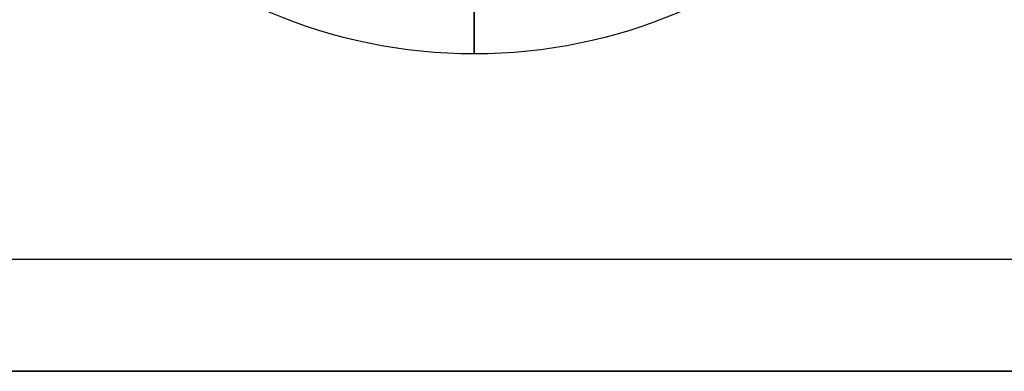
# Model space of a CAD drawing. Header units: millimetres. Extents: x -426 to 406, y -14 to 15.
# Tile 5 of 256: x -348.03 to -334.84, y -10.48 to -5.77. Entities that reach past the tile are written whole.
import ezdxf

# ---------------------------------------------------------------- set-up
doc = ezdxf.new("R2010")
doc.units = ezdxf.units.MM
doc.layers.add('METAL NEGRO', color=7, linetype='Continuous')

msp = doc.modelspace()

# ---------------------------------------------------------------- linework, layer by layer
at = {"layer": 'METAL NEGRO'}
for p, q in [((-341.94, -6.23, 1099.831), (-341.94, -3.468, 1099.831)), ((-426.44, -10.48, 1109.081), (-277.44, -10.48, 1109.081))]:
    msp.add_line(p, q, dxfattribs=at)
at = {"layer": 'METAL NEGRO', "extrusion": (0, 0, -1)}
msp.add_arc((341.94, 0.77, -1099.831), 7, 180, 0, dxfattribs=at)
at = {"layer": 'METAL NEGRO'}
for points in [[(-341.94, -3.98, 1084.831), (-341.94, -6.23, 1099.831)], [(-424.44, -8.98, 1101.331), (-279.44, -8.98, 1101.331)], [(-277.44, -10.48, 1099.831), (-426.44, -10.48, 1099.831)], [(-426.44, -10.48, 1118.331), (-277.44, -10.48, 1118.331)]]:
    msp.add_open_spline(points, degree=1, dxfattribs=at)

doc.saveas('drawing.dxf')
